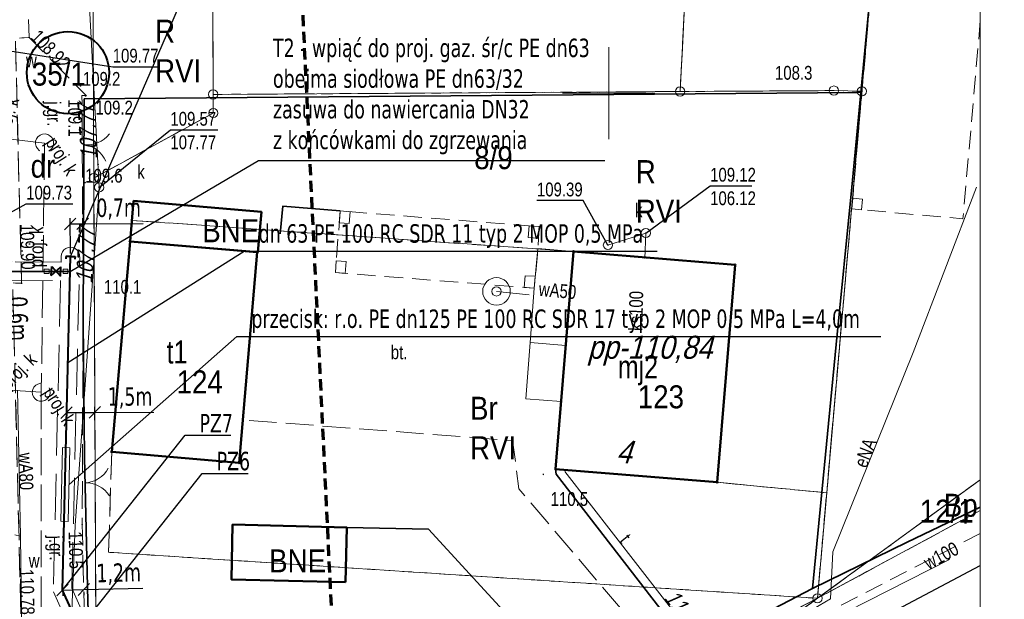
# Model space of a CAD drawing. Extents: x 6533465 to 6533751, y 5979208 to 5979357.
# Tile 8 of 10: x 6533618 to 6533671, y 5979273 to 5979304. Entities that reach past the tile are written whole.
import ezdxf
from ezdxf.enums import TextEntityAlignment as Align

# ---------------------------------------------------------------- set-up
doc = ezdxf.new("R2010")
doc.units = 0
doc.header["$MEASUREMENT"] = 0
for name, pattern in [('1.0_0.5', [1.5, 1, -0.5]), ('1.5_0.5', [2, 1.5, -0.5]), ('2', [0.9, 0.6, -0.3]), ('2.5_1.0', [7, 2.5, -1, 2.5, -1]), ('218-500', [1, 0.5, -0.5]), ('219-500', [0]), ('mz1.0_0.5', [1.5, 1, -0.5]), ('mz2.0_0.5', [2.5, 2, -0.5])]:
    doc.linetypes.add(name, pattern=pattern)
doc.layers.get('0').update_dxf_attribs({"color": 2, "linetype": 'CONTINUOUS', "lineweight": 5})
for name, color, linetype in [('202-Punkt graniczny stabilizowany trwale', 7, 'CONTINUOUS'), ('203-Punkt załamania granicy działki nie stabilizowany', 7, 'CONTINUOUS'), ('209-Opis konturu klasyfikacyjnego', 7, 'CONTINUOUS'), ('210-Oznaczenie użytku', 7, 'CONTINUOUS'), ('211-Nr działki', 7, 'CONTINUOUS'), ('217-Granica konturu klasyfikcyjnego', 7, 'CONTINUOUS'), ('218-Granica użytku', 7, 'CONTINUOUS'), ('219-Linia granicy', 7, 'CONTINUOUS'), ('238-Punkt adresowy budynku', 7, 'CONTINUOUS'), ('310-podpora związana z budynkiem (powierzchnia)', 7, 'CONTINUOUS'), ('312-Budynek (powierzchnia)', 7, 'CONTINUOUS'), ('312-Numer ewidencyjny budynku', 7, 'CONTINUOUS'), ('312-Numer ewidencyjny budynku-Atr124', 7, 'CONTINUOUS'), ('346-Wiata  taras odkryty na podporach - obrys', 7, 'CONTINUOUS'), ('622-Punkt rzędnej przewodu-SKPOD', 7, 'CONTINUOUS'), ('622-Punkt rzędnej przewodu-SKPOD-Atr2', 7, 'CONTINUOUS'), ('626-Punkt rzędnej przewodu-STPOD-Atr2', 7, 'CONTINUOUS'), ('905-Brama w ogrodzeniu', 7, 'CONTINUOUS'), ('996-Tekst dodatkowy mały', 7, 'CONTINUOUS'), ('chodnik (powierzchnia)', 7, 'CONTINUOUS'), ('inny obiekt trwale związany z budynkiem (powierzchnia)', 7, 'CONTINUOUS'), ('jezdnia (powierzchnia)', 7, 'CONTINUOUS'), ('jezdnia (powierzchnia)-Atr17', 7, 'CONTINUOUS'), ('krawężnik (linia)', 7, 'CONTINUOUS'), ('ogrodzenie trwałe (linia)', 7, 'CONTINUOUS'), ('plac (powierzchnia)', 7, 'CONTINUOUS'), ('plac (powierzchnia)-Atr17', 7, 'CONTINUOUS'), ('przewód elektroenergetyczny (linia)', 7, 'CONTINUOUS'), ('przewód elektroenergetyczny (linia)-Atr1', 7, 'CONTINUOUS'), ('przewód kanalizacyjny (linia)', 7, 'CONTINUOUS'), ('przewód kanalizacyjny (linia)-Atr1', 7, 'CONTINUOUS'), ('przewód kanalizacyjny - projektowany lub w budowie (linia) - ob. projektowany', 7, 'CONTINUOUS'), ('przewód kanalizacyjny - projektowany lub w budowie (linia) - ob. projektowany-Atr1', 7, 'CONTINUOUS'), ('przewód telekomunikacyjny (linia)', 7, 'CONTINUOUS'), ('przewód telekomunikacyjny (linia)-Atr1', 7, 'CONTINUOUS'), ('przewód wodociągowy (linia)', 7, 'CONTINUOUS'), ('przewód wodociągowy (linia)-Atr1', 7, 'CONTINUOUS'), ('Punkt budynku', 7, 'CONTINUOUS'), ('punkt o określonej wysokości (sieć kanalizacyjna)', 7, 'CONTINUOUS'), ('punkt o określonej wysokości (sieć kanalizacyjna)-Atr2', 7, 'CONTINUOUS'), ('punkt o określonej wysokości (sieć kanalizacyjna)-Atr3', 7, 'CONTINUOUS'), ('punkt o określonej wysokości (sieć wodociągowa)-Atr2', 7, 'CONTINUOUS'), ('punkt wysokościowy naturalny', 7, 'CONTINUOUS'), ('punkt wysokościowy naturalny-Atr2', 7, 'CONTINUOUS'), ('punkt wysokościowy sztuczny', 7, 'CONTINUOUS'), ('punkt wysokościowy sztuczny-Atr2', 7, 'CONTINUOUS'), ('Ramki i opis wydruku', 7, 'CONTINUOUS'), ('studnia (punkt)', 7, 'CONTINUOUS'), ('urządzenie techniczne projektowane lub w budowie (sieć kanalizacyjna) - powierzchnia - ob. projektowany', 7, 'CONTINUOUS'), ('urządzenie techniczne projektowane lub w budowie (sieć kanalizacyjna) - powierzchnia - ob. projektowany-Atr17', 7, 'CONTINUOUS'), ('Wstawianie ramki sekcyjnej z opisem', 7, 'CONTINUOUS'), ('właz okrągły - siec kanalizacyjna (punkt)', 7, 'CONTINUOUS'), ('właz okrągły - siec kanalizacyjna (punkt)-Atr17', 7, 'CONTINUOUS'), ('Zakres', 7, 'CONTINUOUS'), ('zasuwa - siec wodociągowa (punkt)-Atr17', 7, 'CONTINUOUS')]:
    doc.layers.add(name, color=color, linetype=linetype)
for name, color, linetype, lineweight in [('MR_gaz', 30, 'CONTINUOUS', 40), ('MR_gaz_cien', 210, 'CONTINUOUS', 20), ('MR_gaz_dim', 250, 'CONTINUOUS', 20), ('MR_strefa', 200, '2.5_1.0', 0)]:
    doc.layers.add(name, color=color, linetype=linetype, lineweight=lineweight)
doc.styles.add('MR_text', font='tahoma.ttf', dxfattribs={"width": 0.8, "height": 1})
doc.styles.get("Standard").update_dxf_attribs({"font": 'txt', "width": 0.75})
doc.linetypes.add('902-500', pattern='A,3.75,0,[1,ksztalty.shx,S=0.5,R=0,X=0,Y=0],3.75', length=7.5)
doc.dimstyles.new('MR_gaz_dim', dxfattribs={"dimscale": 0.25, "dimtxt": 1, "dimasz": 2.5, "dimexe": 1.25, "dimexo": 0.625, "dimtad": 1, "dimdec": 1, "dimrnd": 0.1, "dimzin": 1, "dimtxsty": 'MR_text', "dimblk": 'OBLIQUE', "dimcen": 2.5, "dimazin": 0, "dimtfac": 1, "dimtdec": 1, "dimtmove": 0, "dimatfit": 3, "dimldrblk": 'NONE', "dimfxl": 0, "dimarcsym": 0})

# ---------------------------------------------------------------- blocks, each defined once
blk = doc.blocks.new('PUNKTBUD')
at = {"color": 0}
blk.add_circle((0, 0), 0.045, dxfattribs=at)
blk = doc.blocks.new('202')
at = {"color": 0, "linetype": 'Continuous', "lineweight": 0}
blk.add_circle((0, 0), 0.25, dxfattribs=at)
blk = doc.blocks.new('203')
at = {"linetype": 'Continuous', "lineweight": 0}
h = blk.add_hatch(color=0, dxfattribs=at)
edge = h.paths.add_edge_path()
edge.add_arc((0, 0), 0.045, 0, 360)
blk = doc.blocks.new('PW02')
at = {"linetype": 'Continuous', "lineweight": 13}
h = blk.add_hatch(color=0, dxfattribs=at)
edge = h.paths.add_edge_path()
edge.add_arc((0, 0), 0.045, 0, 360)
blk = doc.blocks.new('621')
at = {"linetype": 'Continuous', "lineweight": 0}
h = blk.add_hatch(color=0, dxfattribs=at)
edge = h.paths.add_edge_path()
edge.add_arc((0, 0), 0.05, 0, 360)
blk = doc.blocks.new('905')
at = {"color": 0, "linetype": 'Continuous', "lineweight": 0}
for centre, start, end in [((-1.5, 0), 0, 60), ((1.5, 0), 120, 180)]:
    blk.add_arc(centre, 1.5, start, end, dxfattribs=at)
blk = doc.blocks.new('US13')
at = {"color": 0, "linetype": 'Continuous', "lineweight": 13}
for radius in [0.75, 0.25]:
    blk.add_circle((0, 0), radius, dxfattribs=at)
blk = doc.blocks.new('PW01')
at = {"linetype": 'Continuous', "lineweight": 13}
h = blk.add_hatch(color=0, dxfattribs=at)
edge = h.paths.add_edge_path()
edge.add_arc((0, 0), 0.045, 0, 360)
blk = doc.blocks.new('US22')
at = {"color": 0, "linetype": 'Continuous', "lineweight": 13}
blk.add_circle((0, 0), 0.25, dxfattribs=at)
blk = doc.blocks.new('_Oblique')
at = {"layer": 'MR_gaz', "color": 0, "lineweight": -2}
blk.add_line((-0.5, -0.5), (0.5, 0.5), dxfattribs=at)
blk = doc.blocks.new('*D17512')
at = {"layer": 'MR_gaz_dim', "color": 0, "linetype": 'Continuous', "lineweight": -2, "transparency": 16777216}
for p, q in [((6533617.29, 5979290.332), (6533616.719, 5979290.318)), ((6533617.032, 5979290.326), (6533617.048, 5979289.687)), ((6533617.306, 5979289.693), (6533616.735, 5979289.679)), ((6533617.048, 5979289.687), (6533617.13, 5979286.405))]:
    blk.add_line(p, q, dxfattribs=at)
at = {"layer": 'MR_gaz_dim', "color": 0, "linetype": 'Continuous', "lineweight": -2, "transparency": 16777216, "xscale": 0.625, "yscale": 0.625, "zscale": 0.625}
for p, rotation in [((6533617.032, 5979290.326), 91.43522851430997), ((6533617.048, 5979289.687), 271.4352285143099)]:
    blk.add_blockref('_Oblique', p, dxfattribs=dict(at, rotation=rotation))
at = {"layer": 'MR_gaz_dim', "color": 0, "linetype": 'Continuous', "transparency": 16777216, "insert": (6533617.887, 5979287.754), "char_height": 1, "attachment_point": 5, "rotation": 271.4352, "style": 'MR_text'}
blk.add_mtext('0,6m', dxfattribs=at)
blk = doc.blocks.new('_None')
blk = doc.blocks.new('*D17516')
at = {"layer": 'MR_gaz_dim', "color": 0, "linetype": 'Continuous', "lineweight": -2, "transparency": 16777216}
for p, q in [((6533620.772, 5979291.282), (6533620.761, 5979293.21)), ((6533621.449, 5979291.286), (6533621.438, 5979293.214)), ((6533620.763, 5979292.898), (6533621.439, 5979292.902)), ((6533621.439, 5979292.902), (6533624.722, 5979292.92))]:
    blk.add_line(p, q, dxfattribs=at)
at = {"layer": 'MR_gaz_dim', "color": 0, "linetype": 'Continuous', "lineweight": -2, "transparency": 16777216, "xscale": 0.625, "yscale": 0.625, "zscale": 0.625}
for p, rotation in [((6533620.763, 5979292.898), 180.323701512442), ((6533621.439, 5979292.902), 0.323701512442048)]:
    blk.add_blockref('_Oblique', p, dxfattribs=dict(at, rotation=rotation))
at = {"layer": 'MR_gaz_dim', "color": 0, "linetype": 'Continuous', "transparency": 16777216, "insert": (6533623.389, 5979293.703), "char_height": 1, "attachment_point": 5, "rotation": 0.3237, "style": 'MR_text'}
blk.add_mtext('0,7m', dxfattribs=at)
blk = doc.blocks.new('*D17517')
at = {"layer": 'MR_gaz_dim', "color": 0, "linetype": 'Continuous', "lineweight": -2, "transparency": 16777216}
for p, q in [((6533620.347, 5979273.009), (6533621.499, 5979273.038)), ((6533620.351, 5979272.853), (6533620.355, 5979272.696)), ((6533621.499, 5979273.038), (6533624.703, 5979273.118)), ((6533621.503, 5979272.882), (6533621.506, 5979272.725))]:
    blk.add_line(p, q, dxfattribs=at)
at = {"layer": 'MR_gaz_dim', "color": 0, "linetype": 'Continuous', "lineweight": -2, "transparency": 16777216, "xscale": 0.625, "yscale": 0.625, "zscale": 0.625}
for p, rotation in [((6533620.347, 5979273.009), 181.4332515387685), ((6533621.499, 5979273.038), 1.433251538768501)]:
    blk.add_blockref('_Oblique', p, dxfattribs=dict(at, rotation=rotation))
at = {"layer": 'MR_gaz_dim', "color": 0, "linetype": 'Continuous', "transparency": 16777216, "insert": (6533623.394, 5979273.876), "char_height": 1, "attachment_point": 5, "rotation": 1.4333, "style": 'MR_text'}
blk.add_mtext('1,2m', dxfattribs=at)
blk = doc.blocks.new('*D17522')
at = {"layer": 'MR_gaz_dim', "color": 0, "linetype": 'Continuous', "lineweight": -2, "transparency": 16777216}
for p, q in [((6533620.559, 5979282.224), (6533620.556, 5979282.962)), ((6533622.101, 5979282.231), (6533622.098, 5979282.969)), ((6533620.557, 5979282.649), (6533622.099, 5979282.656)), ((6533622.099, 5979282.656), (6533625.305, 5979282.671))]:
    blk.add_line(p, q, dxfattribs=at)
at = {"layer": 'MR_gaz_dim', "color": 0, "linetype": 'Continuous', "lineweight": -2, "transparency": 16777216, "xscale": 0.625, "yscale": 0.625, "zscale": 0.625}
for p, rotation in [((6533620.557, 5979282.649), 180.2665520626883), ((6533622.099, 5979282.656), 0.26655206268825)]:
    blk.add_blockref('_Oblique', p, dxfattribs=dict(at, rotation=rotation))
at = {"layer": 'MR_gaz_dim', "color": 0, "linetype": 'Continuous', "transparency": 16777216, "insert": (6533624.011, 5979283.447), "char_height": 1, "attachment_point": 5, "rotation": 0.2666, "style": 'MR_text'}
blk.add_mtext('1,5m', dxfattribs=at)
blk = doc.blocks.new('btr_zas')
at = {"layer": 'MR_gaz'}
for p, q in [((0.5, -0.5), (1.5, 0.5)), ((0.5, 0.5), (1.5, -0.5)), ((0.5, -0.5), (0.5, 0.5)), ((1.5, -0.5), (1.5, 0.5))]:
    blk.add_line(p, q, dxfattribs=at)

msp = doc.modelspace()

# ---------------------------------------------------------------- linework, layer by layer
at = {"layer": '217-Granica konturu klasyfikcyjnego', "color": 3, "linetype": '1.5_0.5', "lineweight": 18, "flags": 128}
for points in [[(6533653.88, 5979300.09), (6533655.11, 5979324.07)], [(6533655.11, 5979324.07), (6533653.88, 5979300.09)], [(6533664.8, 5979311.93), (6533663.75, 5979300.1)], [(6533663.75, 5979300.1), (6533664.8, 5979311.93)], [(6533621.97, 5979311.42), (6533622.04, 5979295.39)], [(6533628.52, 5979299.93), (6533628.48, 5979311.49)], [(6533628.48, 5979311.49), (6533628.52, 5979299.93)], [(6533653.88, 5979300.09), (6533628.52, 5979299.93)], [(6533628.52, 5979299.93), (6533653.88, 5979300.09)], [(6533662.23, 5979300.14), (6533653.88, 5979300.09)], [(6533653.88, 5979300.09), (6533662.23, 5979300.14)], [(6533663.75, 5979300.1), (6533661.84, 5979278.29)], [(6533661.84, 5979278.29), (6533663.75, 5979300.1)], [(6533663.75, 5979300.1), (6533662.23, 5979300.14)], [(6533662.23, 5979300.14), (6533663.75, 5979300.1)], [(6533628.53, 5979298.92), (6533628.52, 5979299.93)], [(6533628.52, 5979299.93), (6533628.53, 5979298.92)], [(6533622.04, 5979295.39), (6533628.53, 5979298.92)], [(6533628.53, 5979298.92), (6533622.04, 5979295.39)], [(6533622.04, 5979295.39), (6533622.24, 5979252.4)], [(6533624.1, 5979293.09), (6533624.01, 5979291.95)], [(6533624.01, 5979291.95), (6533624.1, 5979293.09)], [(6533648.09, 5979291.4), (6533624.1, 5979293.09)], [(6533624.1, 5979293.09), (6533648.09, 5979291.4)], [(6533624.01, 5979291.95), (6533623.02, 5979280.51)], [(6533623.02, 5979280.51), (6533624.01, 5979291.95)], [(6533656.86, 5979290.68), (6533648.09, 5979291.4)], [(6533648.09, 5979291.4), (6533656.86, 5979290.68)], [(6533655.89, 5979278.86), (6533656.86, 5979290.68)], [(6533656.86, 5979290.68), (6533655.89, 5979278.86)], [(6533623.02, 5979280.51), (6533622.84, 5979275.06)], [(6533622.84, 5979275.06), (6533623.02, 5979280.51)], [(6533661.84, 5979278.29), (6533655.89, 5979278.86)], [(6533655.89, 5979278.86), (6533661.84, 5979278.29)], [(6533661.34, 5979272.56), (6533670.18, 5979279.003)], [(6533661.34, 5979272.56), (6533661.84, 5979278.29)], [(6533661.84, 5979278.29), (6533661.34, 5979272.56)], [(6533622.84, 5979275.06), (6533661.34, 5979272.56)], [(6533661.34, 5979272.56), (6533622.84, 5979275.06)], [(6533622.24, 5979252.4), (6533661.34, 5979272.56)]]:
    msp.add_lwpolyline(points, dxfattribs=at)
at = {"layer": '218-Granica użytku', "color": 3, "linetype": '218-500', "lineweight": 18, "flags": 128}
for points in [[(6533653.88, 5979300.09), (6533655.11, 5979324.07)], [(6533655.11, 5979324.07), (6533653.88, 5979300.09)], [(6533664.8, 5979311.93), (6533663.75, 5979300.1)], [(6533663.75, 5979300.1), (6533664.8, 5979311.93)], [(6533622.04, 5979295.39), (6533621.97, 5979311.42)], [(6533621.97, 5979311.42), (6533622.04, 5979295.39)], [(6533628.52, 5979299.93), (6533628.48, 5979311.49)], [(6533628.48, 5979311.49), (6533628.52, 5979299.93)], [(6533653.88, 5979300.09), (6533628.52, 5979299.93)], [(6533628.52, 5979299.93), (6533653.88, 5979300.09)], [(6533662.23, 5979300.14), (6533653.88, 5979300.09)], [(6533653.88, 5979300.09), (6533662.23, 5979300.14)], [(6533663.75, 5979300.1), (6533661.84, 5979278.29)], [(6533661.84, 5979278.29), (6533663.75, 5979300.1)], [(6533663.75, 5979300.1), (6533662.23, 5979300.14)], [(6533662.23, 5979300.14), (6533663.75, 5979300.1)], [(6533628.53, 5979298.92), (6533628.52, 5979299.93)], [(6533628.52, 5979299.93), (6533628.53, 5979298.92)], [(6533622.04, 5979295.39), (6533628.53, 5979298.92)], [(6533628.53, 5979298.92), (6533622.04, 5979295.39)], [(6533622.24, 5979252.4), (6533622.04, 5979295.39)], [(6533622.04, 5979295.39), (6533622.24, 5979252.4)], [(6533624.1, 5979293.09), (6533624.01, 5979291.95)], [(6533624.01, 5979291.95), (6533624.1, 5979293.09)], [(6533648.09, 5979291.4), (6533624.1, 5979293.09)], [(6533624.1, 5979293.09), (6533648.09, 5979291.4)], [(6533624.01, 5979291.95), (6533623.02, 5979280.51)], [(6533623.02, 5979280.51), (6533624.01, 5979291.95)], [(6533656.86, 5979290.68), (6533648.09, 5979291.4)], [(6533648.09, 5979291.4), (6533656.86, 5979290.68)], [(6533655.89, 5979278.86), (6533656.86, 5979290.68)], [(6533656.86, 5979290.68), (6533655.89, 5979278.86)], [(6533623.02, 5979280.51), (6533622.84, 5979275.06)], [(6533622.84, 5979275.06), (6533623.02, 5979280.51)], [(6533661.84, 5979278.29), (6533655.89, 5979278.86)], [(6533655.89, 5979278.86), (6533661.84, 5979278.29)], [(6533670.18, 5979279.003), (6533661.34, 5979272.56)], [(6533661.34, 5979272.56), (6533670.18, 5979279.003)], [(6533661.34, 5979272.56), (6533661.84, 5979278.29)], [(6533661.84, 5979278.29), (6533661.34, 5979272.56)], [(6533661.34, 5979272.56), (6533670.18, 5979277.333)], [(6533670.18, 5979277.333), (6533661.34, 5979272.56)], [(6533622.84, 5979275.06), (6533661.34, 5979272.56)], [(6533661.34, 5979272.56), (6533622.84, 5979275.06)], [(6533661.34, 5979272.56), (6533622.24, 5979252.4)], [(6533622.24, 5979252.4), (6533661.34, 5979272.56)], [(6533644.48, 5979260.27), (6533661.34, 5979272.56)], [(6533661.34, 5979272.56), (6533644.48, 5979260.27)]]:
    msp.add_lwpolyline(points, dxfattribs=at)
at = {"layer": '219-Linia granicy', "color": 7, "linetype": '219-500', "lineweight": 18, "flags": 128}
for points in [[(6533653.88, 5979300.09), (6533656.714, 5979355.27)], [(6533664.8, 5979311.93), (6533663.75, 5979300.1)], [(6533622.04, 5979295.39), (6533621.97, 5979311.42)], [(6533628.48, 5979311.49), (6533628.52, 5979299.93)], [(6533628.52, 5979299.93), (6533653.88, 5979300.09)], [(6533662.23, 5979300.14), (6533653.88, 5979300.09)], [(6533661.84, 5979278.29), (6533663.75, 5979300.1)], [(6533662.23, 5979300.14), (6533663.75, 5979300.1)], [(6533628.53, 5979298.92), (6533628.52, 5979299.93)], [(6533628.53, 5979298.92), (6533622.04, 5979295.39)], [(6533622.24, 5979252.4), (6533622.04, 5979295.39)], [(6533670.18, 5979279.003), (6533661.34, 5979272.56)], [(6533661.34, 5979272.56), (6533661.84, 5979278.29)], [(6533670.18, 5979277.333), (6533661.34, 5979272.56)], [(6533661.34, 5979272.56), (6533622.24, 5979252.4)], [(6533661.34, 5979272.56), (6533644.48, 5979260.27)]]:
    msp.add_lwpolyline(points, dxfattribs=at)
at = {"layer": '310-podpora związana z budynkiem (powierzchnia)', "color": 7, "linetype": 'Continuous', "lineweight": 18, "flags": 128}
for points in [[(6533663.78, 5979294.24), (6533663.25, 5979294.29), (6533663.2, 5979293.71), (6533663.73, 5979293.66)], [(6533635.42, 5979293.6), (6533635.37, 5979292.96), (6533635.91, 5979292.92), (6533635.96, 5979293.56)], [(6533646.17, 5979292.12), (6533646.22, 5979292.75), (6533645.68, 5979292.79), (6533645.63, 5979292.15)], [(6533635.21, 5979290.89), (6533635.16, 5979290.25), (6533635.7, 5979290.21), (6533635.75, 5979290.85)], [(6533645.42, 5979289.45), (6533645.96, 5979289.41), (6533646.01, 5979290.05), (6533645.47, 5979290.08)]]:
    msp.add_lwpolyline(points, close=True, dxfattribs=at)
at = {"layer": '312-Budynek (powierzchnia)', "color": 7, "linetype": 'Continuous', "lineweight": 50, "flags": 128}
for points in [[(6533630.94, 5979291.36), (6533631.14, 5979293.55), (6533624.2, 5979294.15), (6533624.01, 5979291.95)], [(6533635.71, 5979273.44), (6533635.78, 5979276.41), (6533629.58, 5979276.56), (6533629.51, 5979273.59)]]:
    msp.add_lwpolyline(points, close=True, dxfattribs=at)
for points in [[(6533623.02, 5979280.51), (6533624.01, 5979291.95)], [(6533624.01, 5979291.95), (6533630.92, 5979291.36)], [(6533647.12, 5979279.58), (6533648.09, 5979291.4)], [(6533648.09, 5979291.4), (6533656.86, 5979290.68)], [(6533630.92, 5979291.36), (6533629.94, 5979279.91)], [(6533656.86, 5979290.68), (6533655.89, 5979278.86)], [(6533629.94, 5979279.91), (6533623.02, 5979280.51)], [(6533655.89, 5979278.86), (6533647.12, 5979279.58)]]:
    msp.add_lwpolyline(points, dxfattribs=at)
at = {"layer": '346-Wiata  taras odkryty na podporach - obrys', "color": 7, "linetype": '1.0_0.5', "lineweight": 18, "flags": 128}
for points in [[(6533663.2, 5979293.71), (6533664.42, 5979307.65), (6533670.18, 5979307.154)], [(6533670.18, 5979303.928), (6533669.24, 5979293.18), (6533663.2, 5979293.71)]]:
    msp.add_lwpolyline(points, dxfattribs=at)
msp.add_lwpolyline([(6533646.22, 5979292.75), (6533646.16, 5979291.56), (6533645.96, 5979289.41), (6533635.16, 5979290.25), (6533635.42, 5979293.6)], close=True, dxfattribs=at)
at = {"layer": 'chodnik (powierzchnia)', "color": 7, "linetype": 'mz1.0_0.5', "lineweight": 18, "flags": 128}
msp.add_lwpolyline([(6533670.18, 5979276.083), (6533658.59, 5979270.1), (6533655.42, 5979268.65)], dxfattribs=at)
at = {"layer": 'inny obiekt trwale związany z budynkiem (powierzchnia)', "color": 7, "linetype": 'Continuous', "lineweight": 18, "flags": 128}
for points in [[(6533645.74, 5979286.46), (6533647.67, 5979286.3), (6533648.09, 5979291.4), (6533646.16, 5979291.56), (6533645.96, 5979289.41)], [(6533647.42, 5979283.25), (6533647.67, 5979286.3), (6533645.74, 5979286.46), (6533645.5, 5979283.4)]]:
    msp.add_lwpolyline(points, close=True, dxfattribs=at)
at = {"layer": 'jezdnia (powierzchnia)', "color": 7, "linetype": '1.5_0.5', "lineweight": 18, "flags": 128}
msp.add_lwpolyline([(6533615.58, 5979311.5), (6533618.24, 5979311.33), (6533618.53, 5979303.03), (6533617.78, 5979302.98), (6533618.12, 5979289.67), (6533617.64, 5979289.69), (6533618.09, 5979271.35), (6533617.29, 5979271.41), (6533616.22, 5979271.48)], dxfattribs=at)
msp.add_lwpolyline([(6533620.97, 5979255.46), (6533621.72, 5979264.19), (6533621.41, 5979276.58), (6533621.46, 5979289.26), (6533621.4, 5979299.88), (6533621.62, 5979299.87), (6533618.53, 5979303.03), (6533617.78, 5979302.98), (6533618.12, 5979289.67), (6533617.64, 5979289.69), (6533618.09, 5979271.35), (6533617.29, 5979271.41), (6533617.37, 5979267.24), (6533616.48, 5979267), (6533616.45, 5979263.63), (6533616.54, 5979259.95), (6533616.78, 5979259.92), (6533617.29, 5979255.3)], close=True, dxfattribs=at)
at = {"layer": 'krawężnik (linia)', "color": 7, "linetype": 'Continuous', "lineweight": 25, "flags": 128}
msp.add_lwpolyline([(6533617.29, 5979255.3), (6533620.97, 5979255.46), (6533621.13, 5979253.41), (6533621.66, 5979252.4), (6533622.2, 5979251.68), (6533622.78, 5979251.22), (6533623.44, 5979251.06), (6533624.4, 5979250.99), (6533625.42, 5979251.21), (6533626.84, 5979251.91), (6533629.21, 5979253.09), (6533633.19, 5979255.13), (6533640.76, 5979259.02), (6533646.49, 5979262), (6533652.11, 5979264.89), (6533659.35, 5979268.61), (6533670.18, 5979274.334)], dxfattribs=at)
at = {"layer": 'MR_gaz', "linetype": 'Continuous'}
for p, q in [((6533620.524, 5979291.132), (6533620.52, 5979290.992)), ((6533620.773, 5979291.126), (6533620.524, 5979291.132)), ((6533620.773, 5979291.126), (6533621.023, 5979291.119)), ((6533621.023, 5979291.119), (6533621.02, 5979290.99))]:
    msp.add_line(p, q, dxfattribs=at)
for points in [[(6533615.648, 5979291.449), (6533617.446, 5979290.336), (6533620.754, 5979290.32)], [(6533622.25, 5979249.705), (6533621.223, 5979251.656), (6533621.15, 5979260.87), (6533618.69, 5979263.292), (6533618.69, 5979264.492), (6533621.414, 5979267.216), (6533621.274, 5979270.94), (6533620.347, 5979273.009), (6533620.773, 5979291.126)]]:
    msp.add_lwpolyline(points, dxfattribs=at)
msp.add_circle((6533620.637, 5979301.115), 2.233, dxfattribs=at)
at = {"layer": 'MR_gaz_cien', "linetype": 'Continuous'}
for points in [[(6533619.351, 5979290.203), (6533619.612, 5979290.203), (6533619.612, 5979290.441), (6533619.35, 5979290.44)], [(6533620.375, 5979290.205), (6533620.637, 5979290.206), (6533620.636, 5979290.444), (6533620.374, 5979290.443)]]:
    msp.add_lwpolyline(points, close=True, dxfattribs=at)
msp.add_lwpolyline([(6533620.348, 5979280.746), (6533620.748, 5979280.736), (6533620.644, 5979276.737), (6533620.244, 5979276.747), (6533620.348, 5979280.746)], dxfattribs=at)
at = {"layer": 'MR_strefa'}
for points in [[(6533620.273, 5979291.14), (6533620.266, 5979290.823), (6533617.59, 5979290.835), (6533615.912, 5979291.874)], [(6533615.385, 5979291.024), (6533617.303, 5979289.837), (6533620.242, 5979289.823), (6533619.844, 5979272.908), (6533620.806, 5979270.763), (6533620.906, 5979267.415), (6533618.21, 5979264.719), (6533618.235, 5979263.038), (6533620.652, 5979260.659), (6533620.724, 5979251.531), (6533621.808, 5979249.472)], [(6533622.693, 5979249.938), (6533621.722, 5979251.782), (6533621.648, 5979261.081), (6533619.19, 5979263.501), (6533619.19, 5979264.285), (6533621.922, 5979267.017), (6533621.77, 5979271.056), (6533620.85, 5979273.11), (6533621.274, 5979291.114)]]:
    msp.add_lwpolyline(points, dxfattribs=at)
at = {"layer": 'MR_strefa', "linetype": 'Continuous'}
msp.add_arc((6533620.773, 5979291.126), 0.5, 358.5141, 179.9172, dxfattribs=at)
at = {"layer": 'ogrodzenie trwałe (linia)', "color": 7, "linetype": '902-500', "lineweight": 35, "flags": 128}
for points in [[(6533648.93, 5979266.82), (6533651.8, 5979268.26), (6533661.06, 5979273.1), (6533662.36, 5979286.34), (6533663.2, 5979294.89), (6533664.42, 5979307.65)], [(6533621.52, 5979299.7), (6533663.54, 5979300.04), (6533663.67, 5979300.06)], [(6533621.52, 5979299.7), (6533621.47, 5979287.59), (6533621.53, 5979280.2), (6533621.72, 5979272.4), (6533622.19, 5979259.86), (6533622.25, 5979253.07)], [(6533635.42, 5979293.6), (6533632.3, 5979293.86), (6533632.16, 5979292.36)], [(6533654.57, 5979269.7), (6533647.15, 5979279.3), (6533647.12, 5979279.58)], [(6533661.06, 5979273.1), (6533666.21, 5979275.61), (6533670.18, 5979277.51)], [(6533622.25, 5979253.07), (6533629.48, 5979256.81), (6533642.13, 5979263.3), (6533648.93, 5979266.82), (6533640.22, 5979276.31), (6533635.78, 5979276.41)]]:
    msp.add_lwpolyline(points, dxfattribs=at)
at = {"layer": 'plac (powierzchnia)', "color": 7, "linetype": '1.5_0.5', "lineweight": 18, "flags": 128}
msp.add_lwpolyline([(6533653.3, 5979269.04), (6533651.63, 5979270.87), (6533645.13, 5979278.5), (6533644.78, 5979281.13), (6533630.13, 5979282.25)], dxfattribs=at)
at = {"layer": 'przewód elektroenergetyczny (linia)', "color": 1, "linetype": 'Continuous', "lineweight": 18, "flags": 128}
msp.add_lwpolyline([(6533640.8, 5979261.9), (6533641.69, 5979261.36), (6533650.3, 5979265.65), (6533657.73, 5979270), (6533662.05, 5979272.53), (6533662.18, 5979275.09), (6533666.53, 5979285.91), (6533669.98, 5979294.89)], dxfattribs=at)
at = {"layer": 'przewód kanalizacyjny (linia)', "color": 34, "linetype": 'Continuous', "lineweight": 18, "flags": 128}
for points in [[(6533622.33, 5979294.88), (6533621.23, 5979315.5)], [(6533621.03, 5979276.51), (6533622.33, 5979294.9)], [(6533649.96, 5979291.75), (6533652.02, 5979292.4)], [(6533652.02, 5979292.4), (6533651.97, 5979291.02)], [(6533620.54, 5979263.95), (6533621.03, 5979276.51)]]:
    msp.add_lwpolyline(points, dxfattribs=at)
at = {"layer": 'przewód kanalizacyjny - projektowany lub w budowie (linia) - ob. projektowany', "color": 34, "linetype": 'mz2.0_0.5', "lineweight": 18, "flags": 128}
for points in [[(6533619.37, 5979297.29), (6533616.1, 5979297.67)], [(6533619.37, 5979297.29), (6533619.19, 5979283.75)], [(6533619.19, 5979283.75), (6533616.17, 5979283.96)], [(6533619.19, 5979283.75), (6533619.19, 5979252.26)]]:
    msp.add_lwpolyline(points, dxfattribs=at)
at = {"layer": 'przewód telekomunikacyjny (linia)', "color": 30, "linetype": 'Continuous', "lineweight": 18, "flags": 128}
msp.add_lwpolyline([(6533647.62, 5979279.45), (6533655.55, 5979269.23)], dxfattribs=at)
at = {"layer": 'przewód wodociągowy (linia)', "color": 5, "linetype": 'Continuous', "lineweight": 18, "flags": 128}
for points in [[(6533643.91, 5979289.23), (6533645.69, 5979289.04)], [(6533618.07, 5979275.94), (6533617.89, 5979283.87)], [(6533618.07, 5979275.94), (6533617.75, 5979276.01)], [(6533618.21, 5979264.59), (6533618.07, 5979275.94)], [(6533668.5, 5979274.67), (6533659.61, 5979270.15)]]:
    msp.add_lwpolyline(points, dxfattribs=at)
at = {"layer": 'punkt o określonej wysokości (sieć kanalizacyjna)-Atr2', "color": 7, "flags": 128}
for points in [[(6533622.33, 5979294.88), (6533626.2, 5979298), (6533628.768, 5979298)], [(6533652.02, 5979292.4), (6533655.51, 5979294.96), (6533657.782, 5979294.96)], [(6533649.96, 5979291.75), (6533648.61, 5979294.16), (6533646.104, 5979294.16)]]:
    msp.add_lwpolyline(points, dxfattribs=at)
at = {"layer": 'punkt o określonej wysokości (sieć wodociągowa)-Atr2', "color": 7, "flags": 128}
for points in [[(6533617.48, 5979302.29), (6533623.07, 5979301.43), (6533625.61, 5979301.43)], [(6533617.15, 5979293.32), (6533618.37, 5979293.99), (6533620.905, 5979293.99)]]:
    msp.add_lwpolyline(points, dxfattribs=at)
at = {"layer": 'Ramki i opis wydruku', "color": 7, "linetype": 'Continuous', "lineweight": 13, "flags": 128}
for points in [[(6533670.18, 5979211.77), (6533670.18, 5979355.27), (6533465.18, 5979355.27), (6533465.18, 5979211.77)], [(6533670.18, 5979211.77), (6533670.18, 5979355.27), (6533550.68, 5979355.27), (6533550.68, 5979211.77)]]:
    msp.add_lwpolyline(points, close=True, dxfattribs=at)
at = {"layer": 'urządzenie techniczne projektowane lub w budowie (sieć kanalizacyjna) - powierzchnia - ob. projektowany', "color": 34, "linetype": 'mz2.0_0.5', "lineweight": 18, "flags": 128}
for points in [[(6533618.88, 5979297.39), (6533618.93, 5979297.52), (6533619.01, 5979297.63), (6533619.12, 5979297.72), (6533619.26, 5979297.77), (6533619.4, 5979297.79), (6533619.54, 5979297.76), (6533619.66, 5979297.69), (6533619.76, 5979297.59), (6533619.83, 5979297.47), (6533619.86, 5979297.33), (6533619.86, 5979297.19), (6533619.81, 5979297.06), (6533619.73, 5979296.95), (6533619.62, 5979296.86), (6533619.48, 5979296.81), (6533619.34, 5979296.79), (6533619.2, 5979296.82), (6533619.08, 5979296.89), (6533618.98, 5979296.99), (6533618.91, 5979297.11), (6533618.88, 5979297.25)], [(6533619.59, 5979283.47), (6533619.49, 5979283.37), (6533619.38, 5979283.3), (6533619.24, 5979283.26), (6533619.1, 5979283.27), (6533618.97, 5979283.31), (6533618.86, 5979283.39), (6533618.77, 5979283.5), (6533618.72, 5979283.63), (6533618.7, 5979283.77), (6533618.73, 5979283.91), (6533618.79, 5979284.03), (6533618.89, 5979284.13), (6533619, 5979284.2), (6533619.14, 5979284.24), (6533619.28, 5979284.23), (6533619.41, 5979284.19), (6533619.52, 5979284.11), (6533619.61, 5979284), (6533619.66, 5979283.87), (6533619.68, 5979283.73), (6533619.65, 5979283.59)]]:
    msp.add_lwpolyline(points, close=True, dxfattribs=at)
at = {"layer": 'Wstawianie ramki sekcyjnej z opisem', "color": 7, "linetype": 'Continuous', "lineweight": 13, "flags": 128}
for points in [[(6533650, 5979297.5), (6533650, 5979302.5)], [(6533647.5, 5979300), (6533652.5, 5979300)]]:
    msp.add_lwpolyline(points, dxfattribs=at)
at = {"layer": 'Zakres', "color": 94, "linetype": '2', "lineweight": 70, "flags": 128}
msp.add_lwpolyline([(6533595.13, 5979314.6), (6533595.63, 5979289.46), (6533611.65, 5979289.09), (6533612.3, 5979231.76), (6533636.24, 5979245.12), (6533632.9, 5979314.75)], close=True, dxfattribs=at)

# ---------------------------------------------------------------- block references
at = {"layer": '202-Punkt graniczny stabilizowany trwale', "color": 7, "linetype": 'Continuous', "lineweight": 18}
for p in [(6533628.52, 5979299.93), (6533653.88, 5979300.09), (6533662.23, 5979300.14), (6533663.75, 5979300.1), (6533628.53, 5979298.92), (6533622.04, 5979295.39), (6533661.34, 5979272.56)]:
    msp.add_blockref('202', p, dxfattribs=at)
at = {"layer": '203-Punkt załamania granicy działki nie stabilizowany', "color": 7, "linetype": 'Continuous', "lineweight": 18}
msp.add_blockref('203', (6533661.84, 5979278.29), dxfattribs=at)
at = {"layer": '622-Punkt rzędnej przewodu-SKPOD', "color": 32, "linetype": 'Continuous', "lineweight": 18}
for p in [(6533622.27, 5979296.13), (6533622.33, 5979294.9)]:
    msp.add_blockref('621', p, dxfattribs=at)
at = {"layer": '905-Brama w ogrodzeniu', "color": 7, "linetype": 'Continuous', "lineweight": 35}
for p, rotation in [((6533621.5, 5979297.21), 262.504), ((6533621.56, 5979278.83), 272.206)]:
    msp.add_blockref('905', p, dxfattribs=dict(at, rotation=rotation))
at = {"layer": 'MR_gaz', "xscale": 0.4999999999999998, "yscale": 0.4999999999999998, "zscale": 0.4999999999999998, "rotation": 357.3823405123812}
msp.add_blockref('btr_zas', (6533619.494, 5979290.347), dxfattribs=at)
at = {"layer": 'Punkt budynku', "color": 5, "linetype": 'Continuous', "lineweight": 18}
for p in [(6533624.01, 5979291.95), (6533630.92, 5979291.36), (6533648.09, 5979291.4), (6533656.86, 5979290.68), (6533623.02, 5979280.51), (6533629.94, 5979279.91), (6533647.12, 5979279.58), (6533655.89, 5979278.86)]:
    msp.add_blockref('PUNKTBUD', p, dxfattribs=at)
at = {"layer": 'punkt o określonej wysokości (sieć kanalizacyjna)', "color": 34, "linetype": 'Continuous', "lineweight": 13}
for p in [(6533622.33, 5979294.88), (6533652.02, 5979292.4), (6533649.96, 5979291.75)]:
    msp.add_blockref('PW01', p, dxfattribs=at)
at = {"layer": 'punkt wysokościowy naturalny', "color": 7, "linetype": 'Continuous', "lineweight": 13}
for p in [(6533621.32, 5979300.39), (6533663.54, 5979300.04), (6533621.59, 5979299.85), (6533621.62, 5979299.87), (6533621.57, 5979295.14), (6533621.94, 5979289.75), (6533646.45, 5979279.29), (6533621.41, 5979276.58)]:
    msp.add_blockref('PW01', p, dxfattribs=at)
at = {"layer": 'punkt wysokościowy sztuczny', "color": 7, "linetype": 'Continuous', "lineweight": 13}
for p in [(6533618.53, 5979303.03), (6533618.12, 5979289.67)]:
    msp.add_blockref('PW02', p, dxfattribs=at)
at = {"layer": 'studnia (punkt)', "color": 7, "linetype": 'Continuous', "lineweight": 18}
msp.add_blockref('US13', (6533643.91, 5979289.23), dxfattribs=at)
at = {"layer": 'właz okrągły - siec kanalizacyjna (punkt)', "color": 7, "linetype": 'Continuous', "lineweight": 18}
for p in [(6533622.33, 5979294.88), (6533652.02, 5979292.4), (6533649.96, 5979291.75)]:
    msp.add_blockref('US22', p, dxfattribs=at)

# ---------------------------------------------------------------- texts
at = {"layer": '209-Opis konturu klasyfikacyjnego', "color": 3, "linetype": 'Continuous', "lineweight": 18, "width": 0.9}
for p in [(6533625.37, 5979301.84), (6533651.47, 5979294.21), (6533642.47, 5979281.36)]:
    msp.add_text('RVI', height=1.25, dxfattribs=at).set_placement(p, align=Align.TOP_LEFT)
at = {"layer": '210-Oznaczenie użytku', "color": 3, "linetype": 'Continuous', "lineweight": 18, "width": 0.9}
for s, p in [('R', (6533625.37, 5979302.74)), ('dr', (6533618.61, 5979295.41)), ('R', (6533651.47, 5979295.11)), ('Br', (6533642.47, 5979282.26)), ('Bp', (6533668.2, 5979276.99))]:
    msp.add_text(s, height=1.25, dxfattribs=at).set_placement(p)
at = {"layer": '211-Nr działki', "color": 7, "linetype": 'Continuous', "lineweight": 18, "width": 0.9}
for s, p in [('35/1', (6533618.68, 5979300.41)), ('8/9', (6533642.7, 5979295.87)), ('12/1', (6533666.89, 5979276.67))]:
    msp.add_text(s, height=1.25, dxfattribs=at).set_placement(p)
at = {"layer": '238-Punkt adresowy budynku', "color": 7, "linetype": 'Continuous', "lineweight": 25, "oblique": 15, "width": 0.9}
msp.add_text('4', height=1.25, rotation=356.099, dxfattribs=at).set_placement((6533650.81, 5979279.9), align=Align.CENTER)
at = {"layer": '312-Numer ewidencyjny budynku', "color": 7, "linetype": 'Continuous', "lineweight": 18, "width": 0.9}
for s, p in [('BNE', (6533627.93, 5979293.15)), ('124', (6533626.54, 5979284.94)), ('123', (6533651.58, 5979284.13)), ('BNE', (6533631.56, 5979275.22))]:
    msp.add_text(s, height=1.25, dxfattribs=at).set_placement(p, align=Align.TOP_LEFT)
at = {"layer": '312-Numer ewidencyjny budynku-Atr124', "color": 7, "width": 0.81}
for s, p in [('t1', (6533626.56, 5979285.94)), ('mj2', (6533651.59, 5979285.13))]:
    msp.add_text(s, height=1.25, dxfattribs=at).set_placement(p, align=Align.MIDDLE_CENTER)
at = {"layer": '622-Punkt rzędnej przewodu-SKPOD-Atr2', "color": 32, "oblique": 15, "width": 0.81}
for rotation, p in [(93.86, (6533622.25, 5979296.43)), (86.734, (6533621.96, 5979289.66))]:
    msp.add_text('107.77', height=0.9, rotation=rotation, dxfattribs=at).set_placement(p)
at = {"layer": '626-Punkt rzędnej przewodu-STPOD-Atr2', "color": 30, "oblique": 15, "width": 0.81}
msp.add_text('110.6', height=0.9, rotation=-51.402, dxfattribs=at).set_placement((6533652.97, 5979272.56))
at = {"layer": '996-Tekst dodatkowy mały', "color": 7, "linetype": 'Continuous', "lineweight": 25, "oblique": 15, "width": 0.9}
msp.add_text('pp-110,84', height=1.25, dxfattribs=at).set_placement((6533648.85, 5979285.57))
at = {"layer": 'jezdnia (powierzchnia)-Atr17', "color": 7, "width": 0.81}
for rotation, p in [(-88.537, (6533619.48, 5979299.55)), (-88.605, (6533619.61, 5979275.96))]:
    msp.add_text('j.gr.', height=0.75, rotation=rotation, dxfattribs=at).set_placement(p)
at = {"layer": 'MR_gaz_dim', "char_height": 1, "attachment_point": 4, "style": 'MR_text'}
for s, insert in [('\\A1;T2 - wpiąć do proj. gaz. śr/c PE dn63\\Pobejma siodłowa PE dn63/32 \\Pzasuwa do nawiercania DN32 \\Pz końcówkami do zgrzewania ', (6533631.771, 5979299.817)), ('dn 63 PE 100 RC SDR 11 typ 2 MOP 0,5 MPa', (6533630.994, 5979292.237)), ('przecisk: r.o. PE dn125 PE 100 RC SDR 17 typ 2 MOP 0,5 MPa L=4,0m', (6533630.599, 5979287.606)), ('PZ7', (6533627.782, 5979282.076)), ('PZ6', (6533628.71, 5979280.007))]:
    msp.add_mtext(s, dxfattribs=dict(at, insert=insert))
at = {"layer": 'plac (powierzchnia)-Atr17', "color": 7, "width": 0.81}
msp.add_text('bt.', height=0.75, dxfattribs=at).set_placement((6533638.17, 5979285.55))
at = {"layer": 'przewód elektroenergetyczny (linia)-Atr1', "color": 1, "width": 0.81}
msp.add_text('eNA', height=0.75, rotation=68.892, dxfattribs=at).set_placement((6533664, 5979279.59))
at = {"layer": 'przewód kanalizacyjny (linia)-Atr1', "color": 34, "width": 0.81}
msp.add_text('ks100', height=0.75, rotation=88.755, dxfattribs=at).set_placement((6533651.83, 5979287.08))
at = {"layer": 'przewód kanalizacyjny - projektowany lub w budowie (linia) - ob. projektowany-Atr1', "color": 34, "width": 0.81}
for rotation, p in [(374348593.111, (6533617.36, 5979297.53)), (89.238, (6533619.28, 5979290.54)), (374348564.463, (6533617.43, 5979283.88))]:
    msp.add_text('proj. k', height=0.75, rotation=rotation, dxfattribs=at).set_placement(p)
at = {"layer": 'przewód telekomunikacyjny (linia)-Atr1', "color": 30, "width": 0.81}
msp.add_text('t', height=0.75, rotation=-51.402, dxfattribs=at).set_placement((6533650.55, 5979275.67))
at = {"layer": 'przewód wodociągowy (linia)-Atr1', "color": 5, "width": 0.81}
for s, rotation, p in [('wA50', -5.108, (6533646.18, 5979288.99)), ('wA80', 271.56, (6533617.96, 5979280.46)), ('w100', 27.748, (6533667.37, 5979274.1))]:
    msp.add_text(s, height=0.75, rotation=rotation, dxfattribs=at).set_placement(p)
at = {"layer": 'punkt o określonej wysokości (sieć kanalizacyjna)-Atr2', "color": 34, "width": 0.81}
for s, p in [('109.57', (6533626.2, 5979298.008)), ('109.12', (6533655.51, 5979294.968)), ('109.39', (6533646.104, 5979294.168))]:
    msp.add_text(s, height=0.75, dxfattribs=at).set_placement(p, align=Align.BOTTOM_LEFT)
at = {"layer": 'punkt o określonej wysokości (sieć kanalizacyjna)-Atr3', "color": 34, "width": 0.81}
for s, p in [('107.77', (6533626.2, 5979296.732)), ('106.12', (6533655.51, 5979293.692))]:
    msp.add_text(s, height=0.75, dxfattribs=at).set_placement(p, align=Align.BOTTOM_LEFT)
at = {"layer": 'punkt o określonej wysokości (sieć wodociągowa)-Atr2', "color": 5, "width": 0.81}
for s, p in [('109.77', (6533623.07, 5979301.438)), ('109.73', (6533618.37, 5979293.998))]:
    msp.add_text(s, height=0.75, dxfattribs=at).set_placement(p, align=Align.BOTTOM_LEFT)
at = {"layer": 'punkt wysokościowy naturalny-Atr2', "color": 7, "width": 0.81}
for s, p in [('109.2', (6533621.45, 5979300.4)), ('108.3', (6533659.03, 5979300.73)), ('109.2', (6533622.13, 5979298.84)), ('109.6', (6533621.57, 5979295.14)), ('110.1', (6533622.59, 5979289.1)), ('110.5', (6533646.85, 5979277.58))]:
    msp.add_text(s, height=0.75, dxfattribs=at).set_placement(p)
for s, rotation, p in [('109.1', -89.676, (6533621.4, 5979299.67)), ('110.5', -88.567, (6533621.42, 5979276.2))]:
    msp.add_text(s, height=0.75, rotation=rotation, dxfattribs=at).set_placement(p, align=Align.TOP_LEFT)
at = {"layer": 'punkt wysokościowy sztuczny-Atr2', "color": 7, "width": 0.81}
for s, rotation, p in [('108.92', -45.642, (6533618.57, 5979302.99)), ('109.90', -88.537, (6533618.04, 5979292.89)), ('110.78', -88.594, (6533618.02, 5979274.14))]:
    msp.add_text(s, height=0.75, rotation=rotation, dxfattribs=at).set_placement(p)
at = {"layer": 'urządzenie techniczne projektowane lub w budowie (sieć kanalizacyjna) - powierzchnia - ob. projektowany-Atr17', "color": 34, "width": 0.81}
for p in [(6533619.39, 5979297.32), (6533619.26, 5979283.74)]:
    msp.add_text('proj. k', height=0.75, rotation=374348822.294, dxfattribs=at).set_placement(p)
at = {"layer": 'właz okrągły - siec kanalizacyjna (punkt)-Atr17', "color": 7, "width": 0.81}
for p in [(6533624.4, 5979295.35), (6533651.43, 5979293.26)]:
    msp.add_text('k', height=0.75, dxfattribs=at).set_placement(p)
at = {"layer": 'zasuwa - siec wodociągowa (punkt)-Atr17', "color": 7, "width": 0.81}
for p in [(6533618.36, 5979301.4), (6533618.51, 5979274.22)]:
    msp.add_text('w', height=0.75, dxfattribs=at).set_placement(p)

# ---------------------------------------------------------------- dimensions: what is measured, and where the dimension line sits
at = {"layer": 'MR_gaz_dim', "linetype": 'Continuous'}
for p1, p2, distance, picture, middle in [((6533620.773, 5979291.126), (6533621.449, 5979291.129), 1.772, '*D17516', (6533623.389, 5979293.703)), ((6533617.446, 5979290.336), (6533617.462, 5979289.697), -0.415, '*D17512', (6533617.887, 5979287.754)), ((6533620.56, 5979282.067), (6533622.102, 5979282.074), 0.582, '*D17522', (6533624.011, 5979283.447)), ((6533620.347, 5979273.009), (6533621.499, 5979273.038), 0, '*D17517', (6533623.394, 5979273.876))]:
    dim = msp.add_aligned_dim(p1=p1, p2=p2, distance=distance, dimstyle='MR_gaz_dim', override={"dimpost": 'm'}, dxfattribs=at)
    dim.commit()
    dim.dimension.update_dxf_attribs({"geometry": picture, "text_midpoint": middle})

# ---------------------------------------------------------------- leaders
at = {"layer": 'MR_gaz_dim', "annotation_type": 0, "has_hookline": 1, "hookline_direction": 0}
for points, text_width in [([(6533620.778, 5979291.126), (6533628.384, 5979308.688), (6533629.009, 5979308.688)], 14.071), ([(6533620.754, 5979290.32), (6533630.989, 5979296.348), (6533631.614, 5979296.348)], 18.015), ([(6533620.637, 5979285.36), (6533630.213, 5979291.42), (6533630.838, 5979291.42)], 21.642), ([(6533620.696, 5979278.736), (6533629.817, 5979286.789), (6533630.442, 5979286.789)], 34.184), ([(6533620.347, 5979273.009), (6533627.001, 5979281.42), (6533627.626, 5979281.42)], 1.702), ([(6533621.274, 5979270.94), (6533627.929, 5979279.331), (6533628.554, 5979279.331)], 1.705)]:
    msp.add_leader(points, dimstyle='MR_gaz_dim', override={"dimgap": 0.625, "dimtad": 1, "dimldrblk": 'None'}, dxfattribs=dict(at, text_width=text_width))

doc.saveas('drawing.dxf')
